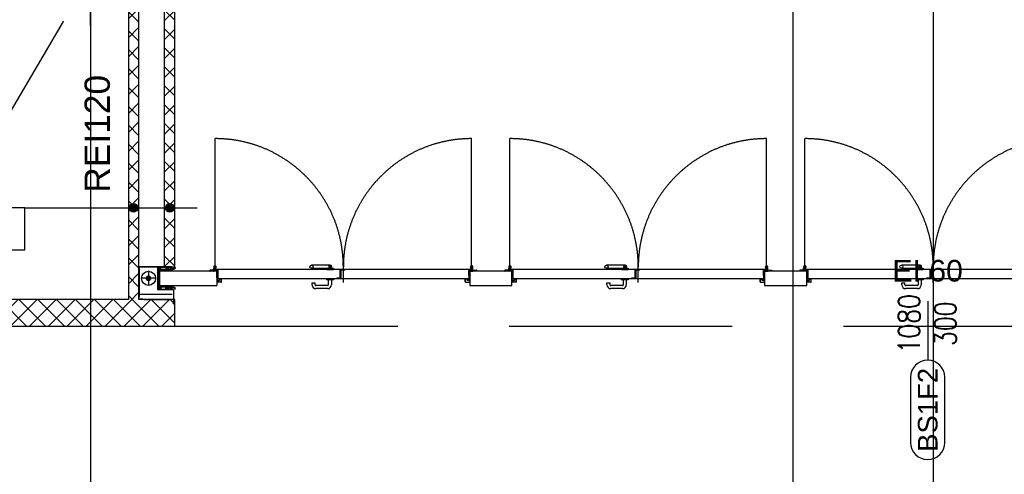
# Model space of a CAD drawing. Header units: centimetres. Extents: x -228435 to 111511, y -89367 to 428125.
# Tile 100 of 216: x -47044 to -40034, y 73505 to 76741. Entities that reach past the tile are written whole.
import ezdxf
from ezdxf.enums import TextEntityAlignment as Align

# ---------------------------------------------------------------- set-up
doc = ezdxf.new("R2010")
doc.units = ezdxf.units.CM
doc.header["$LTSCALE"] = 50
doc.linetypes.add('DASHDOT2', pattern=[12.7, 6.35, -3.175, 0, -3.175])
doc.linetypes.add('HIDDEN', pattern=[9.525, 6.35, -3.175])
doc.layers.get('0').update_dxf_attribs({"color": 8})
for name, color, linetype in [('ARCH_GK', 8, 'Continuous'), ('ARCH_INFO_ETYK_DRZWI', 8, 'Continuous'), ('ARCH_INFO_ODPORNOŚĆ OGNIOWA', 8, 'Continuous'), ('ARCH_INFO_OPISY', 8, 'Continuous'), ('ARCH_INFO_OPISY_PRZEGRODY', 8, 'Continuous'), ('ARCH_INFO_OSIE_IST', 8, 'DASHDOT2'), ('ARCH_MUROWANE', 8, 'Continuous'), ('ARCH_WYKŁADZINA', 8, 'Continuous'), ('ARCH_ŚLUSARKA_DRZWI', 8, 'Continuous'), ('Osie rzutów$0$ARCH_INFO_OSIE_OPISY_IST', 8, 'Continuous')]:
    doc.layers.add(name, color=color, linetype=linetype)
doc.styles.add('Arial', font='ARIAL.TTF')
doc.styles.add('Romans', font='Romans.shx')
doc.dimstyles.new('ISO-25', dxfattribs={"dimtxt": 2.5, "dimasz": 2.5, "dimexe": 1.25, "dimexo": 0.625, "dimtad": 1, "dimtxsty": 'Standard', "dimcen": 2.5, "dimadec": 0, "dimazin": 0, "dimtfac": 1, "dimtmove": 0, "dimatfit": 3, "dimfxl": 0, "dimarcsym": 0})

# ---------------------------------------------------------------- blocks, each defined once
blk = doc.blocks.new('T-drzwi_dół-200')
at = {"layer": 'ARCH_INFO_ETYK_DRZWI'}
blk.add_line((0, 0), (0, -60), dxfattribs=at)
blk.add_lwpolyline([(-17.5, -77.5), (-17.5, -143.7, 1), (17.5, -143.7), (17.5, -77.5, 1)], format="xyb", close=True, dxfattribs=at)
at = {"layer": 'ARCH_INFO_ETYK_DRZWI', "style": 'Romans', "width": 0.8}
for tag, p in [('ADS_DRZWI:SZEROKOŚĆ', (-7.9, -23)), ('ADS_DRZWI:WYSOKOŚĆ', (29, -23))]:
    blk.add_attdef(tag, text='', height=22, rotation=90, dxfattribs=at).set_placement(p, align=Align.CENTER)
at = {"layer": 'ARCH_INFO_ETYK_DRZWI', "color": 1, "style": 'Arial'}
blk.add_attdef('ADS_DRZWI:ODPORNOŚĆ_OGNIOWA', text='', height=22, dxfattribs=at).set_placement((-0.1, 13.3), align=Align.BOTTOM_CENTER)
at = {"layer": 'ARCH_INFO_ETYK_DRZWI', "style": 'Arial'}
blk.add_attdef('ADS_DRZWI:SYMBOL', text='', height=20, rotation=90, dxfattribs=at).set_placement((0, -110.6), align=Align.MIDDLE)
blk = doc.blocks.new('A$C3657154C')
at = {"linetype": 'HIDDEN', "ltscale": 2}
for p, q in [((7548.65, 12071.35), (7548.65, 12162.7)), ((7731.35, 12071.35), (7731.35, 12162.7)), ((7758.65, 12071.35), (7758.65, 12162.7)), ((7941.35, 12071.35), (7941.35, 12162.7)), ((7968.65, 12071.35), (7968.65, 12162.7))]:
    blk.add_line(p, q, dxfattribs=at)
for p, q in [((7494.5, 12071.24), (7494.5, 12050.35)), ((7494.57, 12071.24), (7494.57, 12050.35)), ((7507.89, 12071.35), (7494.61, 12071.35)), ((7507.89, 12071.28), (7494.61, 12071.28)), ((7507.92, 12071.24), (7507.92, 12067.85)), ((7507.92, 12067.85), (7508, 12067.85)), ((7508, 12071.24), (7508, 12067.85)), ((7508, 12055.29), (7508, 12071.21)), ((7508.07, 12071.33), (7508.07, 12055.29)), ((7508.57, 12071.21), (7508.07, 12071.21)), ((7508.07, 12055.41), (7508.07, 12071.21)), ((7517.47, 12071.35), (7508.14, 12071.35)), ((7517.39, 12071.28), (7508.14, 12071.28)), ((7517.39, 12071.28), (7508.14, 12071.28)), ((7508.57, 12071.21), (7509.07, 12071.21)), ((7509.07, 12068.25), (7509.07, 12071.21)), ((7510.07, 12071.21), (7509.07, 12071.21)), ((7509.07, 12069.61), (7509.07, 12070.01)), ((7509.07, 12069.01), (7509.07, 12069.61)), ((7516.55, 12069.61), (7509.07, 12069.61)), ((7509.07, 12068.61), (7509.07, 12069.01)), ((7516.55, 12069.01), (7509.07, 12069.01)), ((7510.07, 12071.21), (7513.57, 12071.21)), ((7510.07, 12071.21), (7510.07, 12070.71)), ((7510.07, 12069.61), (7510.07, 12070.71)), ((7517.39, 12071.28), (7513.47, 12071.28)), ((7513.47, 12071.21), (7513.47, 12071.28)), ((7513.47, 12071.21), (7517.39, 12071.21)), ((7517.57, 12071.21), (7513.57, 12071.21)), ((7513.57, 12070.71), (7513.57, 12071.21)), ((7513.57, 12070.71), (7513.57, 12069.61)), ((7514.82, 12071.21), (7517.39, 12071.21)), ((7515.2, 12069.67), (7515.2, 12069.6)), ((7515.2, 12069.67), (7516.45, 12069.67)), ((7515.2, 12069.6), (7516.45, 12069.6)), ((7516.48, 12069.69), (7517.59, 12071.01)), ((7516.53, 12069.64), (7517.65, 12070.96)), ((7517.57, 12071.21), (7518.07, 12071.21)), ((7518.07, 12069.85), (7518.07, 12071.21)), ((7518.07, 12068.25), (7518.07, 12069.22)), ((7520.09, 12071.08), (7520.51, 12070.65)), ((7545, 12068.25), (7545, 12068.83)), ((7545, 12068.25), (7545.15, 12068.25)), ((7545.15, 12068.25), (7545.15, 12068.83)), ((7549.93, 12069.05), (7545.23, 12069.05)), ((7549.93, 12068.9), (7545.23, 12068.9)), ((7547.75, 12068.5), (7547.75, 12070.45)), ((7547.75, 12069.05), (7547.75, 12068.55)), ((7548.65, 12070.7), (7548, 12070.7)), ((7548, 12068.55), (7548, 12070.4)), ((7550.1, 12068.25), (7548, 12068.25)), ((7548.65, 12070.45), (7548.05, 12070.45)), ((7550.15, 12068.5), (7548.05, 12068.5)), ((7548.19, 12069.39), (7548.87, 12070.48)), ((7550.15, 12069.05), (7548.42, 12069.05)), ((7548.47, 12069.38), (7549.41, 12070.87)), ((7550.15, 12069.3), (7548.51, 12069.3)), ((7640.8, 12069.5), (7548.85, 12069.5)), ((7548.85, 12069.3), (7550.75, 12069.3)), ((7550, 12063.64), (7550, 12068.83)), ((7550.15, 12063.64), (7550.15, 12068.83)), ((7550.15, 12063.82), (7550.15, 12068.2)), ((7550.4, 12063.82), (7550.4, 12068.25)), ((7550.5, 12065.35), (7550.5, 12068.7)), ((7550.75, 12069.3), (7550.75, 12063.2)), ((7550.75, 12065.35), (7550.75, 12068.7)), ((7630.67, 12072.65), (7617.36, 12072.65)), ((7617.36, 12070.4), (7630.65, 12070.4)), ((7628.3, 12070.4), (7632.9, 12070.4)), ((7628.3, 12070.4), (7632.9, 12070.4)), ((7628.3, 12070.4), (7632.9, 12070.4)), ((7628.3, 12070.4), (7632.9, 12070.4)), ((7628.3, 12070.4), (7632.9, 12070.4)), ((7628.4, 12070.4), (7632.9, 12070.4)), ((7628.4, 12069.5), (7632.9, 12069.5)), ((7630.02, 12071.53), (7631.31, 12071.53)), ((7630.2, 12071.98), (7630.65, 12071.98)), ((7630.2, 12071.08), (7630.2, 12071.98)), ((7630.2, 12071.08), (7630.65, 12071.08)), ((7630.2, 12070.88), (7630.65, 12070.88)), ((7630.2, 12070.88), (7630.2, 12070.4)), ((7630.65, 12072.18), (7630.65, 12070.88)), ((7631.1, 12072.17), (7630.65, 12072.17)), ((7631.1, 12072.18), (7631.1, 12070.4)), ((7632.9, 12070.4), (7632.9, 12069.5)), ((7632.9, 12070.4), (7632.9, 12069.5)), ((7632.9, 12070.4), (7632.9, 12069.5)), ((7632.9, 12070.4), (7632.9, 12069.5)), ((7632.9, 12070.4), (7632.9, 12069.5)), ((7632.9, 12070.4), (7632.9, 12069.5)), ((7637.6, 12069.4), (7640.8, 12069.4)), ((7637.6, 12069.4), (7637.6, 12063.4)), ((7637.9, 12069.4), (7637.9, 12069.3)), ((7637.9, 12069.3), (7640.8, 12069.3)), ((7640.8, 12069.1), (7638.5, 12069.1)), ((7638.5, 12063.1), (7638.5, 12069.1)), ((7640.8, 12069.1), (7641.2, 12069.5)), ((7731.15, 12069.5), (7641.2, 12069.5)), ((7731.15, 12069.3), (7729.25, 12069.3)), ((7729.25, 12069.3), (7729.25, 12063.2)), ((7729.25, 12065.35), (7729.25, 12068.7)), ((7729.5, 12065.35), (7729.5, 12068.7)), ((7729.6, 12063.82), (7729.6, 12068.25)), ((7729.85, 12069.3), (7731.49, 12069.3)), ((7729.85, 12069.05), (7731.58, 12069.05)), ((7729.85, 12063.64), (7729.85, 12068.83)), ((7729.85, 12068.5), (7731.95, 12068.5)), ((7729.85, 12063.82), (7729.85, 12068.2)), ((7729.9, 12068.25), (7732, 12068.25)), ((7730, 12063.64), (7730, 12068.83)), ((7730.08, 12069.05), (7734.78, 12069.05)), ((7730.08, 12068.9), (7734.78, 12068.9)), ((7731.53, 12069.38), (7730.59, 12070.87)), ((7731.81, 12069.39), (7731.13, 12070.48)), ((7731.35, 12070.7), (7732, 12070.7)), ((7731.35, 12070.45), (7731.95, 12070.45)), ((7732, 12068.55), (7732, 12070.4)), ((7732.25, 12068.5), (7732.25, 12070.45)), ((7732.25, 12069.05), (7732.25, 12068.55)), ((7734.85, 12068.25), (7734.85, 12068.83)), ((7735, 12068.25), (7734.85, 12068.25)), ((7735, 12068.25), (7735, 12068.83)), ((7755, 12068.25), (7755, 12068.83)), ((7755, 12068.25), (7755.15, 12068.25)), ((7755.15, 12068.25), (7755.15, 12068.83)), ((7759.93, 12069.05), (7755.23, 12069.05)), ((7759.93, 12068.9), (7755.23, 12068.9)), ((7757.75, 12068.5), (7757.75, 12070.45)), ((7757.75, 12069.05), (7757.75, 12068.55)), ((7758.65, 12070.7), (7758, 12070.7)), ((7758, 12068.55), (7758, 12070.4)), ((7760.1, 12068.25), (7758, 12068.25)), ((7758.65, 12070.45), (7758.05, 12070.45)), ((7760.15, 12068.5), (7758.05, 12068.5)), ((7758.19, 12069.39), (7758.87, 12070.48)), ((7760.15, 12069.05), (7758.42, 12069.05)), ((7758.47, 12069.38), (7759.41, 12070.87)), ((7760.15, 12069.3), (7758.51, 12069.3)), ((7850.8, 12069.5), (7758.85, 12069.5)), ((7758.85, 12069.3), (7760.75, 12069.3)), ((7760, 12063.64), (7760, 12068.83)), ((7760.15, 12063.64), (7760.15, 12068.83)), ((7760.15, 12063.82), (7760.15, 12068.2)), ((7760.4, 12063.82), (7760.4, 12068.25)), ((7760.5, 12065.35), (7760.5, 12068.7)), ((7760.75, 12069.3), (7760.75, 12063.2)), ((7760.75, 12065.35), (7760.75, 12068.7)), ((7840.67, 12072.65), (7827.36, 12072.65)), ((7827.36, 12070.4), (7840.65, 12070.4)), ((7838.3, 12070.4), (7842.9, 12070.4)), ((7838.3, 12070.4), (7842.9, 12070.4)), ((7838.3, 12070.4), (7842.9, 12070.4)), ((7838.3, 12070.4), (7842.9, 12070.4)), ((7838.3, 12070.4), (7842.9, 12070.4)), ((7838.4, 12070.4), (7842.9, 12070.4)), ((7838.4, 12069.5), (7842.9, 12069.5)), ((7840.02, 12071.53), (7841.31, 12071.53)), ((7840.2, 12071.98), (7840.65, 12071.98)), ((7840.2, 12071.08), (7840.2, 12071.98)), ((7840.2, 12071.08), (7840.65, 12071.08)), ((7840.2, 12070.88), (7840.65, 12070.88)), ((7840.2, 12070.88), (7840.2, 12070.4)), ((7840.65, 12072.18), (7840.65, 12070.88)), ((7841.1, 12072.17), (7840.65, 12072.17)), ((7841.1, 12072.18), (7841.1, 12070.4)), ((7842.9, 12070.4), (7842.9, 12069.5)), ((7842.9, 12070.4), (7842.9, 12069.5)), ((7842.9, 12070.4), (7842.9, 12069.5)), ((7842.9, 12070.4), (7842.9, 12069.5)), ((7842.9, 12070.4), (7842.9, 12069.5)), ((7842.9, 12070.4), (7842.9, 12069.5)), ((7847.6, 12069.4), (7850.8, 12069.4)), ((7847.6, 12069.4), (7847.6, 12063.4)), ((7847.9, 12069.4), (7847.9, 12069.3)), ((7847.9, 12069.3), (7850.8, 12069.3)), ((7850.8, 12069.1), (7848.5, 12069.1)), ((7848.5, 12063.1), (7848.5, 12069.1)), ((7850.8, 12069.1), (7851.2, 12069.5)), ((7941.15, 12069.5), (7851.2, 12069.5)), ((7941.15, 12069.3), (7939.25, 12069.3)), ((7939.25, 12069.3), (7939.25, 12063.2)), ((7939.25, 12065.35), (7939.25, 12068.7)), ((7939.5, 12065.35), (7939.5, 12068.7)), ((7939.6, 12063.82), (7939.6, 12068.25)), ((7939.85, 12069.3), (7941.49, 12069.3)), ((7939.85, 12069.05), (7941.58, 12069.05)), ((7939.85, 12063.64), (7939.85, 12068.83)), ((7939.85, 12068.5), (7941.95, 12068.5)), ((7939.85, 12063.82), (7939.85, 12068.2)), ((7939.9, 12068.25), (7942, 12068.25)), ((7940, 12063.64), (7940, 12068.83)), ((7940.08, 12069.05), (7944.78, 12069.05)), ((7940.08, 12068.9), (7944.78, 12068.9)), ((7941.53, 12069.38), (7940.59, 12070.87)), ((7941.81, 12069.39), (7941.13, 12070.48)), ((7941.35, 12070.7), (7942, 12070.7)), ((7941.35, 12070.45), (7941.95, 12070.45)), ((7942, 12068.55), (7942, 12070.4)), ((7942.25, 12068.5), (7942.25, 12070.45)), ((7942.25, 12069.05), (7942.25, 12068.55)), ((7944.85, 12068.25), (7944.85, 12068.83)), ((7945, 12068.25), (7944.85, 12068.25)), ((7945, 12068.25), (7945, 12068.83)), ((7965, 12068.25), (7965, 12068.83)), ((7965, 12068.25), (7965.15, 12068.25)), ((7965.15, 12068.25), (7965.15, 12068.83)), ((7969.93, 12069.05), (7965.23, 12069.05)), ((7969.93, 12068.9), (7965.23, 12068.9)), ((7967.75, 12068.5), (7967.75, 12070.45)), ((7967.75, 12069.05), (7967.75, 12068.55)), ((7968.65, 12070.7), (7968, 12070.7)), ((7968, 12068.55), (7968, 12070.4)), ((7970.1, 12068.25), (7968, 12068.25)), ((7968.65, 12070.45), (7968.05, 12070.45)), ((7970.15, 12068.5), (7968.05, 12068.5)), ((7968.19, 12069.39), (7968.87, 12070.48)), ((7970.15, 12069.05), (7968.42, 12069.05)), ((7968.47, 12069.38), (7969.41, 12070.87)), ((7970.15, 12069.3), (7968.51, 12069.3)), ((8060.8, 12069.5), (7968.85, 12069.5)), ((7968.85, 12069.3), (7970.75, 12069.3)), ((7970, 12063.64), (7970, 12068.83)), ((7970.15, 12063.64), (7970.15, 12068.83)), ((7970.15, 12063.82), (7970.15, 12068.2)), ((7970.4, 12063.82), (7970.4, 12068.25)), ((7970.5, 12065.35), (7970.5, 12068.7)), ((7970.75, 12069.3), (7970.75, 12063.2)), ((7970.75, 12065.35), (7970.75, 12068.7)), ((8050.67, 12072.65), (8037.36, 12072.65)), ((8037.36, 12070.4), (8050.65, 12070.4)), ((8048.3, 12070.4), (8052.9, 12070.4)), ((8048.3, 12070.4), (8052.9, 12070.4)), ((8048.3, 12070.4), (8052.9, 12070.4)), ((8048.3, 12070.4), (8052.9, 12070.4)), ((8048.3, 12070.4), (8052.9, 12070.4)), ((8048.4, 12070.4), (8052.9, 12070.4)), ((8048.4, 12069.5), (8052.9, 12069.5)), ((8050.02, 12071.53), (8051.31, 12071.53)), ((8050.2, 12071.98), (8050.65, 12071.98)), ((8050.2, 12071.08), (8050.2, 12071.98)), ((8050.2, 12071.08), (8050.65, 12071.08)), ((8050.2, 12070.88), (8050.65, 12070.88)), ((8050.2, 12070.88), (8050.2, 12070.4)), ((8050.65, 12072.18), (8050.65, 12070.88)), ((8051.1, 12072.17), (8050.65, 12072.17)), ((8051.1, 12072.18), (8051.1, 12070.4)), ((8052.9, 12070.4), (8052.9, 12069.5)), ((8052.9, 12070.4), (8052.9, 12069.5)), ((8052.9, 12070.4), (8052.9, 12069.5)), ((8052.9, 12070.4), (8052.9, 12069.5)), ((8052.9, 12070.4), (8052.9, 12069.5)), ((8052.9, 12070.4), (8052.9, 12069.5)), ((8057.6, 12069.4), (8060.8, 12069.4)), ((8057.6, 12069.4), (8057.6, 12063.4)), ((8057.9, 12069.4), (8057.9, 12069.3)), ((8057.9, 12069.3), (8060.8, 12069.3)), ((8060.8, 12069.1), (8058.5, 12069.1)), ((8058.5, 12063.1), (8058.5, 12069.1)), ((8060.8, 12069.1), (8061.2, 12069.5)), ((8151.15, 12069.5), (8061.2, 12069.5)), ((7502.79, 12063.75), (7499.79, 12063.75)), ((7499.79, 12062.75), (7499.79, 12063.75)), ((7502.79, 12062.75), (7499.79, 12062.75)), ((7502.79, 12062.75), (7502.79, 12063.75)), ((7507.92, 12058.65), (7507.92, 12055.19)), ((7507.92, 12058.65), (7508, 12058.65)), ((7508.07, 12065.15), (7508, 12065.15)), ((7508, 12058.65), (7508, 12055.19)), ((7550.15, 12063.06), (7550.01, 12063.58)), ((7550.1, 12060.68), (7550.1, 12060.9)), ((7550.25, 12060.9), (7550.1, 12060.9)), ((7550.15, 12063.82), (7550.4, 12063.82)), ((7550.29, 12063.1), (7550.15, 12063.62)), ((7550.15, 12061.98), (7550.15, 12063.04)), ((7550.25, 12060.68), (7550.25, 12060.9)), ((7550.3, 12061.98), (7550.3, 12063.04)), ((7552.98, 12060.6), (7550.33, 12060.6)), ((7552.98, 12060.45), (7550.33, 12060.45)), ((7550.38, 12061.9), (7551.68, 12061.9)), ((7550.38, 12061.75), (7551.68, 12061.75)), ((7550.75, 12065.35), (7550.5, 12065.35)), ((7634.9, 12063), (7550.95, 12063)), ((7551.75, 12061.98), (7551.75, 12062.73)), ((7551.9, 12061.98), (7551.9, 12062.73)), ((7551.98, 12062.95), (7552.98, 12062.95)), ((7551.98, 12062.8), (7552.98, 12062.8)), ((7553.05, 12060.68), (7553.05, 12062.73)), ((7553.2, 12060.68), (7553.2, 12062.73)), ((7634.9, 12063), (7635.3, 12063.4)), ((7637.6, 12063.4), (7635.3, 12063.4)), ((7638.2, 12063.2), (7635.3, 12063.2)), ((7638.5, 12063.1), (7635.3, 12063.1)), ((7729.05, 12063), (7635.3, 12063)), ((7638.2, 12063.1), (7638.2, 12063.2)), ((7726.8, 12060.68), (7726.8, 12062.73)), ((7726.95, 12060.68), (7726.95, 12062.73)), ((7728.03, 12062.95), (7727.03, 12062.95)), ((7728.03, 12062.8), (7727.03, 12062.8)), ((7727.03, 12060.6), (7729.68, 12060.6)), ((7727.03, 12060.45), (7729.68, 12060.45)), ((7728.1, 12061.98), (7728.1, 12062.73)), ((7728.25, 12061.98), (7728.25, 12062.73)), ((7729.63, 12061.9), (7728.33, 12061.9)), ((7729.63, 12061.75), (7728.33, 12061.75)), ((7729.25, 12065.35), (7729.5, 12065.35)), ((7729.85, 12063.82), (7729.6, 12063.82)), ((7729.7, 12061.98), (7729.7, 12063.04)), ((7729.71, 12063.1), (7729.85, 12063.62)), ((7729.75, 12060.68), (7729.75, 12060.9)), ((7729.75, 12060.9), (7729.9, 12060.9)), ((7729.85, 12063.06), (7729.99, 12063.58)), ((7729.85, 12061.98), (7729.85, 12063.04)), ((7729.9, 12060.68), (7729.9, 12060.9)), ((7760.15, 12063.06), (7760.01, 12063.58)), ((7760.1, 12060.68), (7760.1, 12060.9)), ((7760.25, 12060.9), (7760.1, 12060.9)), ((7760.15, 12063.82), (7760.4, 12063.82)), ((7760.29, 12063.1), (7760.15, 12063.62)), ((7760.15, 12061.98), (7760.15, 12063.04)), ((7760.25, 12060.68), (7760.25, 12060.9)), ((7760.3, 12061.98), (7760.3, 12063.04)), ((7762.98, 12060.6), (7760.33, 12060.6)), ((7762.98, 12060.45), (7760.33, 12060.45)), ((7760.38, 12061.9), (7761.68, 12061.9)), ((7760.38, 12061.75), (7761.68, 12061.75)), ((7760.75, 12065.35), (7760.5, 12065.35)), ((7844.9, 12063), (7760.95, 12063)), ((7761.75, 12061.98), (7761.75, 12062.73)), ((7761.9, 12061.98), (7761.9, 12062.73)), ((7761.98, 12062.95), (7762.98, 12062.95)), ((7761.98, 12062.8), (7762.98, 12062.8)), ((7763.05, 12060.68), (7763.05, 12062.73)), ((7763.2, 12060.68), (7763.2, 12062.73)), ((7844.9, 12063), (7845.3, 12063.4)), ((7847.6, 12063.4), (7845.3, 12063.4)), ((7848.2, 12063.2), (7845.3, 12063.2)), ((7848.5, 12063.1), (7845.3, 12063.1)), ((7939.05, 12063), (7845.3, 12063)), ((7848.2, 12063.1), (7848.2, 12063.2)), ((7936.8, 12060.68), (7936.8, 12062.73)), ((7936.95, 12060.68), (7936.95, 12062.73)), ((7938.03, 12062.95), (7937.03, 12062.95)), ((7938.03, 12062.8), (7937.03, 12062.8)), ((7937.03, 12060.6), (7939.68, 12060.6)), ((7937.03, 12060.45), (7939.68, 12060.45)), ((7938.1, 12061.98), (7938.1, 12062.73)), ((7938.25, 12061.98), (7938.25, 12062.73)), ((7939.63, 12061.9), (7938.33, 12061.9)), ((7939.63, 12061.75), (7938.33, 12061.75)), ((7939.25, 12065.35), (7939.5, 12065.35)), ((7939.85, 12063.82), (7939.6, 12063.82)), ((7939.7, 12061.98), (7939.7, 12063.04)), ((7939.71, 12063.1), (7939.85, 12063.62)), ((7939.75, 12060.68), (7939.75, 12060.9)), ((7939.75, 12060.9), (7939.9, 12060.9)), ((7939.85, 12063.06), (7939.99, 12063.58)), ((7939.85, 12061.98), (7939.85, 12063.04)), ((7939.9, 12060.68), (7939.9, 12060.9)), ((7970.15, 12063.06), (7970.01, 12063.58)), ((7970.1, 12060.68), (7970.1, 12060.9)), ((7970.25, 12060.9), (7970.1, 12060.9)), ((7970.15, 12063.82), (7970.4, 12063.82)), ((7970.29, 12063.1), (7970.15, 12063.62)), ((7970.15, 12061.98), (7970.15, 12063.04)), ((7970.25, 12060.68), (7970.25, 12060.9)), ((7970.3, 12061.98), (7970.3, 12063.04)), ((7972.98, 12060.6), (7970.33, 12060.6)), ((7972.98, 12060.45), (7970.33, 12060.45)), ((7970.38, 12061.9), (7971.68, 12061.9)), ((7970.38, 12061.75), (7971.68, 12061.75)), ((7970.75, 12065.35), (7970.5, 12065.35)), ((8054.9, 12063), (7970.95, 12063)), ((7971.75, 12061.98), (7971.75, 12062.73)), ((7971.9, 12061.98), (7971.9, 12062.73)), ((7971.98, 12062.95), (7972.98, 12062.95)), ((7971.98, 12062.8), (7972.98, 12062.8)), ((7973.05, 12060.68), (7973.05, 12062.73)), ((7973.2, 12060.68), (7973.2, 12062.73)), ((8054.9, 12063), (8055.3, 12063.4)), ((8057.6, 12063.4), (8055.3, 12063.4)), ((8058.2, 12063.2), (8055.3, 12063.2)), ((8058.5, 12063.1), (8055.3, 12063.1)), ((8149.05, 12063), (8055.3, 12063)), ((8058.2, 12063.1), (8058.2, 12063.2)), ((7494.31, 12048.36), (7494.31, 12052.17)), ((7494.38, 12048.36), (7494.38, 12052.17)), ((7494.39, 12049.4), (7494.39, 12052.17)), ((7494.47, 12049.4), (7494.47, 12052.17)), ((7494.61, 12049.4), (7494.61, 12052.25)), ((7494.61, 12052.25), (7494.68, 12052.25)), ((7494.68, 12049.4), (7494.68, 12052.25)), ((7518.99, 12055.15), (7508.04, 12055.15)), ((7518.99, 12055.08), (7508.04, 12055.08)), ((7508.57, 12055.41), (7508.07, 12055.41)), ((7517.39, 12055.22), (7508.14, 12055.22)), ((7517.47, 12055.15), (7508.14, 12055.15)), ((7508.57, 12055.41), (7509.07, 12055.41)), ((7509.07, 12055.41), (7509.07, 12058.25)), ((7509.07, 12057.61), (7509.07, 12058.01)), ((7516.55, 12057.61), (7509.07, 12057.61)), ((7509.07, 12057.61), (7509.07, 12057.01)), ((7509.47, 12057.61), (7509.07, 12057.61)), ((7516.55, 12057.01), (7509.07, 12057.01)), ((7509.07, 12057.01), (7509.47, 12057.01)), ((7509.07, 12056.61), (7509.07, 12057.01)), ((7510.07, 12055.41), (7509.07, 12055.41)), ((7510.07, 12057.01), (7510.07, 12055.91)), ((7510.07, 12055.41), (7510.07, 12055.91)), ((7510.07, 12055.41), (7513.57, 12055.41)), ((7513.47, 12055.3), (7517.39, 12055.3)), ((7513.47, 12055.3), (7513.47, 12055.23)), ((7517.39, 12055.23), (7513.47, 12055.23)), ((7513.57, 12055.91), (7513.57, 12057.01)), ((7513.57, 12055.91), (7513.57, 12055.41)), ((7517.57, 12055.41), (7513.57, 12055.41)), ((7515.2, 12056.83), (7515.2, 12056.9)), ((7515.2, 12056.9), (7516.45, 12056.9)), ((7515.2, 12056.83), (7516.45, 12056.83)), ((7516.48, 12056.81), (7517.59, 12055.49)), ((7516.53, 12056.86), (7517.65, 12055.54)), ((7517.57, 12055.41), (7518.07, 12055.41)), ((7518.07, 12057.4), (7518.07, 12058.25)), ((7518.07, 12055.41), (7518.07, 12056.77)), ((7519.02, 12055.04), (7519.02, 12045.24)), ((7519.1, 12055.04), (7519.1, 12045.24)), ((7520.14, 12055.49), (7520.09, 12055.55)), ((7520.14, 12055.49), (7520.57, 12055.91)), ((7520.51, 12055.97), (7520.57, 12055.91)), ((7497.31, 12048.33), (7494.42, 12048.33)), ((7497.31, 12048.25), (7494.42, 12048.25)), ((7494.57, 12050.35), (7494.5, 12050.35)), ((7497.31, 12048.25), (7497.31, 12048.33)), ((7498.24, 12048.25), (7516.24, 12048.25)), ((7519, 12047.15), (7518.93, 12047.15)), ((7518.93, 12047.15), (7518.93, 12045.24)), ((7519, 12047.15), (7519, 12045.24))]:
    blk.add_line(p, q)
at = {"ltscale": 23.990969}
for p, q in [((7501.29, 12068.63), (7501.29, 12058.04)), ((7506.61, 12063.25), (7495.95, 12063.25))]:
    blk.add_line(p, q, dxfattribs=at)
at = {"ltscale": 2}
for p, q in [((7509, 12071.21), (7509, 12055.41)), ((7550, 12068.25), (7509, 12068.25)), ((7550, 12068.25), (7550, 12058.25)), ((7730, 12068.25), (7730, 12058.25)), ((7760, 12068.25), (7730, 12068.25)), ((7760, 12068.25), (7747.43, 12068.25)), ((7760, 12058.25), (7760, 12068.25)), ((7970, 12068.25), (7940, 12068.25)), ((7940, 12068.25), (7940, 12058.25)), ((7970, 12068.25), (7956.26, 12068.25)), ((7970, 12058.25), (7970, 12068.25)), ((7509, 12058.25), (7550, 12058.25)), ((7730, 12058.25), (7760, 12058.25)), ((7940, 12058.25), (7970, 12058.25))]:
    blk.add_line(p, q, dxfattribs=at)
at = {"ltscale": 10}
for p, q in [((7514.15, 12070.31), (7516, 12070.31)), ((7515.07, 12069.29), (7515.07, 12071.24)), ((7514.15, 12056.33), (7516, 12056.33)), ((7515.07, 12055.4), (7515.07, 12057.35))]:
    blk.add_line(p, q, dxfattribs=at)
at = {"extrusion": (0, -0.906308, 0.422618)}
for p, q in [((7627.9, 12069.5), (7627.9, 12070.4)), ((7632.9, 12069.5), (7632.9, 12070.3)), ((7837.9, 12069.5), (7837.9, 12070.4)), ((7842.9, 12069.5), (7842.9, 12070.3)), ((8047.9, 12069.5), (8047.9, 12070.4)), ((8052.9, 12069.5), (8052.9, 12070.3))]:
    blk.add_line(p, q, dxfattribs=at)
at = {"ltscale": 0.1}
for p, q in [((7640, 12060.27), (7640, 12071.71)), ((7850, 12060.27), (7850, 12071.71)), ((8060, 12060.27), (8060, 12071.71))]:
    blk.add_line(p, q, dxfattribs=at)
at = {"ltscale": 9.518778}
for p, q in [((7500.66, 12062.75), (7500.66, 12063.75)), ((7501.91, 12062.75), (7501.91, 12063.75))]:
    blk.add_line(p, q, dxfattribs=at)
at = {"extrusion": (0, 0.906308, 0.422618)}
for p, q in [((7617.7, 12060), (7619.9, 12060)), ((7617.7, 12058.6), (7617.7, 12060)), ((7619.9, 12058.6), (7619.9, 12060)), ((7627.9, 12063), (7627.9, 12062.2)), ((7628.4, 12062.2), (7627.9, 12062.2)), ((7632.4, 12062.2), (7628.4, 12062.2)), ((7629.3, 12062.2), (7629.3, 12058.6)), ((7631.5, 12062.2), (7631.5, 12058.6)), ((7632.9, 12062.2), (7632.4, 12062.2)), ((7632.9, 12063), (7632.9, 12062.2)), ((7827.7, 12060), (7829.9, 12060)), ((7827.7, 12058.6), (7827.7, 12060)), ((7829.9, 12058.6), (7829.9, 12060)), ((7837.9, 12063), (7837.9, 12062.2)), ((7838.4, 12062.2), (7837.9, 12062.2)), ((7842.4, 12062.2), (7838.4, 12062.2)), ((7839.3, 12062.2), (7839.3, 12058.6)), ((7841.5, 12062.2), (7841.5, 12058.6)), ((7842.9, 12062.2), (7842.4, 12062.2)), ((7842.9, 12063), (7842.9, 12062.2)), ((8037.7, 12060), (8039.9, 12060)), ((8037.7, 12058.6), (8037.7, 12060)), ((8039.9, 12058.6), (8039.9, 12060)), ((8047.9, 12063), (8047.9, 12062.2)), ((8048.4, 12062.2), (8047.9, 12062.2)), ((8052.4, 12062.2), (8048.4, 12062.2)), ((8049.3, 12062.2), (8049.3, 12058.6)), ((8051.5, 12062.2), (8051.5, 12058.6)), ((8052.9, 12062.2), (8052.4, 12062.2)), ((8052.9, 12063), (8052.9, 12062.2)), ((7628.8, 12058.1), (7620.4, 12058.1)), ((7628.8, 12055.9), (7620.4, 12055.9)), ((7838.8, 12058.1), (7830.4, 12058.1)), ((7838.8, 12055.9), (7830.4, 12055.9)), ((8048.8, 12058.1), (8040.4, 12058.1)), ((8048.8, 12055.9), (8040.4, 12055.9))]:
    blk.add_line(p, q, dxfattribs=at)
at = {"ltscale": 0.3}
blk.add_line((7518.11, 12051.74), (7494.68, 12051.74), dxfattribs=at)
for centre, radius in [((7501.29, 12063.25), 5), ((7515.07, 12070.31), 0.55), ((7548.65, 12071.35), 0.65), ((7617.36, 12071.53), 1.12), ((7731.35, 12071.35), 0.65), ((7758.65, 12071.35), 0.65), ((7827.36, 12071.53), 1.12), ((7941.35, 12071.35), 0.65), ((7968.65, 12071.35), 0.65), ((8037.36, 12071.53), 1.12), ((7501.29, 12063.25), 1.6), ((7515.07, 12056.33), 0.55)]:
    blk.add_circle(centre, radius)
at = {"linetype": 'HIDDEN', "ltscale": 2}
for centre, start, end in [((7548.65, 12071.35), 0, 90), ((7731.35, 12071.35), 90, 180), ((7758.65, 12071.35), 0, 90), ((7941.35, 12071.35), 90, 180), ((7968.65, 12071.35), 0, 90), ((8151.35, 12071.35), 90, 180)]:
    blk.add_arc(centre, 91.35, start, end, dxfattribs=at)
for centre, radius, start, end in [((7494.61, 12071.24), 0.113, 90, 180), ((7494.61, 12071.24), 0.0375, 90, 180), ((7507.89, 12071.24), 0.113, 0, 90), ((7507.89, 12071.24), 0.0375, 0, 90), ((7508.14, 12071.21), 0.14, 90, 180), ((7508.14, 12071.21), 0.07, 90, 180), ((7516.45, 12069.72), 0.045, 270, 320), ((7516.45, 12069.72), 0.115, 270, 320), ((7516.55, 12074.61), 5, 270, 315), ((7516.55, 12074.61), 5.6, 270, 315), ((7517.39, 12071.28), 0.0725, 270, 90), ((7517.39, 12071.28), 0.0025, 270, 90), ((7517.47, 12071.12), 0.235, 320, 90), ((7517.47, 12071.12), 0.165, 320, 90), ((7545.23, 12068.83), 0.225, 90, 180), ((7545.23, 12068.83), 0.075, 90, 180), ((7548.65, 12071.35), 0.9, 270, 226.31047), ((7548, 12070.45), 0.25, 90, 180), ((7548, 12068.5), 0.25, 180, 270), ((7548.05, 12070.4), 0.05, 90, 180), ((7548.05, 12068.55), 0.05, 180, 270), ((7548.42, 12069.3), 0.25, 158.19742, 270), ((7548.51, 12069.35), 0.05, 147.83782, 270), ((7548.85, 12069.4), 0.1, 90, 270), ((7549.93, 12068.83), 0.225, 0, 90), ((7549.93, 12068.83), 0.075, 0, 90), ((7550.1, 12068.2), 0.05, 0, 90), ((7550.15, 12068.7), 0.6, 0, 90), ((7550.15, 12068.7), 0.35, 0, 90), ((7550.15, 12068.25), 0.25, 0, 90), ((7630.67, 12071.53), 1.12, 292.73547, 245.57367), ((7630.65, 12071.53), 0.9, 300, 240), ((7640.8, 12069.4), 0.1, 270, 90), ((7729.85, 12068.7), 0.6, 90, 180), ((7729.85, 12068.7), 0.35, 90, 180), ((7729.85, 12068.25), 0.25, 90, 180), ((7730.08, 12068.83), 0.225, 90, 180), ((7729.9, 12068.2), 0.05, 90, 180), ((7730.08, 12068.83), 0.075, 90, 180), ((7731.35, 12071.35), 0.9, 313.68953, 270), ((7731.15, 12069.4), 0.1, 270, 90), ((7731.49, 12069.35), 0.05, 270, 32.16218), ((7731.58, 12069.3), 0.25, 270, 21.80258), ((7731.95, 12070.4), 0.05, 0, 90), ((7731.95, 12068.55), 0.05, 270, 0), ((7732, 12070.45), 0.25, 0, 90), ((7732, 12068.5), 0.25, 270, 0), ((7734.78, 12068.83), 0.225, 0, 90), ((7734.78, 12068.83), 0.075, 0, 90), ((7755.23, 12068.83), 0.225, 90, 180), ((7755.23, 12068.83), 0.075, 90, 180), ((7758.65, 12071.35), 0.9, 270, 226.31047), ((7758, 12070.45), 0.25, 90, 180), ((7758, 12068.5), 0.25, 180, 270), ((7758.05, 12070.4), 0.05, 90, 180), ((7758.05, 12068.55), 0.05, 180, 270), ((7758.42, 12069.3), 0.25, 158.19742, 270), ((7758.51, 12069.35), 0.05, 147.83782, 270), ((7758.85, 12069.4), 0.1, 90, 270), ((7759.93, 12068.83), 0.225, 0, 90), ((7759.93, 12068.83), 0.075, 0, 90), ((7760.1, 12068.2), 0.05, 0, 90), ((7760.15, 12068.7), 0.6, 0, 90), ((7760.15, 12068.7), 0.35, 0, 90), ((7760.15, 12068.25), 0.25, 0, 90), ((7840.67, 12071.53), 1.12, 292.73547, 245.57367), ((7840.65, 12071.53), 0.9, 300, 240), ((7850.8, 12069.4), 0.1, 270, 90), ((7939.85, 12068.7), 0.6, 90, 180), ((7939.85, 12068.7), 0.35, 90, 180), ((7939.85, 12068.25), 0.25, 90, 180), ((7940.08, 12068.83), 0.225, 90, 180), ((7939.9, 12068.2), 0.05, 90, 180), ((7940.08, 12068.83), 0.075, 90, 180), ((7941.35, 12071.35), 0.9, 313.68953, 270), ((7941.15, 12069.4), 0.1, 270, 90), ((7941.49, 12069.35), 0.05, 270, 32.16218), ((7941.58, 12069.3), 0.25, 270, 21.80258), ((7941.95, 12070.4), 0.05, 0, 90), ((7941.95, 12068.55), 0.05, 270, 0), ((7942, 12070.45), 0.25, 0, 90), ((7942, 12068.5), 0.25, 270, 0), ((7944.78, 12068.83), 0.225, 0, 90), ((7944.78, 12068.83), 0.075, 0, 90), ((7965.23, 12068.83), 0.225, 90, 180), ((7965.23, 12068.83), 0.075, 90, 180), ((7968.65, 12071.35), 0.9, 270, 226.31047), ((7968, 12070.45), 0.25, 90, 180), ((7968, 12068.5), 0.25, 180, 270), ((7968.05, 12070.4), 0.05, 90, 180), ((7968.05, 12068.55), 0.05, 180, 270), ((7968.42, 12069.3), 0.25, 158.19742, 270), ((7968.51, 12069.35), 0.05, 147.83782, 270), ((7968.85, 12069.4), 0.1, 90, 270), ((7969.93, 12068.83), 0.225, 0, 90), ((7969.93, 12068.83), 0.075, 0, 90), ((7970.1, 12068.2), 0.05, 0, 90), ((7970.15, 12068.7), 0.6, 0, 90), ((7970.15, 12068.7), 0.35, 0, 90), ((7970.15, 12068.25), 0.25, 0, 90), ((8050.67, 12071.53), 1.12, 292.73547, 245.57367), ((8050.65, 12071.53), 0.9, 300, 240), ((8060.8, 12069.4), 0.1, 270, 90), ((7550.23, 12063.64), 0.225, 180, 195), ((7550.33, 12060.68), 0.225, 180, 270), ((7550.23, 12063.64), 0.075, 180, 195), ((7550.08, 12063.04), 0.075, 0, 15), ((7550.38, 12061.98), 0.225, 180, 270), ((7550.33, 12060.68), 0.075, 180, 270), ((7550.08, 12063.04), 0.225, 0, 15), ((7550.38, 12061.98), 0.075, 180, 270), ((7550.95, 12063.2), 0.2, 180, 270), ((7551.68, 12061.98), 0.225, 270, 0), ((7551.68, 12061.98), 0.075, 270, 0), ((7551.98, 12062.73), 0.225, 90, 180), ((7551.98, 12062.73), 0.075, 90, 180), ((7552.98, 12062.73), 0.225, 0, 90), ((7552.98, 12062.73), 0.075, 0, 90), ((7552.98, 12060.68), 0.225, 270, 0), ((7552.98, 12060.68), 0.075, 270, 0), ((7635.3, 12063.1), 0.1, 90, 270), ((7727.03, 12062.73), 0.225, 90, 180), ((7727.03, 12060.68), 0.225, 180, 270), ((7727.03, 12062.73), 0.075, 90, 180), ((7727.03, 12060.68), 0.075, 180, 270), ((7728.03, 12062.73), 0.225, 0, 90), ((7728.03, 12062.73), 0.075, 0, 90), ((7728.33, 12061.98), 0.225, 180, 270), ((7728.33, 12061.98), 0.075, 180, 270), ((7729.05, 12063.2), 0.2, 270, 0), ((7729.63, 12061.98), 0.225, 270, 0), ((7729.63, 12061.98), 0.075, 270, 0), ((7729.68, 12060.68), 0.225, 270, 0), ((7729.68, 12060.68), 0.075, 270, 0), ((7729.93, 12063.04), 0.225, 165, 180), ((7729.78, 12063.64), 0.075, 345, 0), ((7729.93, 12063.04), 0.075, 165, 180), ((7729.78, 12063.64), 0.225, 345, 0), ((7760.23, 12063.64), 0.225, 180, 195), ((7760.33, 12060.68), 0.225, 180, 270), ((7760.23, 12063.64), 0.075, 180, 195), ((7760.08, 12063.04), 0.075, 0, 15), ((7760.38, 12061.98), 0.225, 180, 270), ((7760.33, 12060.68), 0.075, 180, 270), ((7760.08, 12063.04), 0.225, 0, 15), ((7760.38, 12061.98), 0.075, 180, 270), ((7760.95, 12063.2), 0.2, 180, 270), ((7761.68, 12061.98), 0.225, 270, 0), ((7761.68, 12061.98), 0.075, 270, 0), ((7761.98, 12062.73), 0.225, 90, 180), ((7761.98, 12062.73), 0.075, 90, 180), ((7762.98, 12062.73), 0.225, 0, 90), ((7762.98, 12062.73), 0.075, 0, 90), ((7762.98, 12060.68), 0.225, 270, 0), ((7762.98, 12060.68), 0.075, 270, 0), ((7845.3, 12063.1), 0.1, 90, 270), ((7937.03, 12062.73), 0.225, 90, 180), ((7937.03, 12060.68), 0.225, 180, 270), ((7937.03, 12062.73), 0.075, 90, 180), ((7937.03, 12060.68), 0.075, 180, 270), ((7938.03, 12062.73), 0.225, 0, 90), ((7938.03, 12062.73), 0.075, 0, 90), ((7938.33, 12061.98), 0.225, 180, 270), ((7938.33, 12061.98), 0.075, 180, 270), ((7939.05, 12063.2), 0.2, 270, 0), ((7939.63, 12061.98), 0.225, 270, 0), ((7939.63, 12061.98), 0.075, 270, 0), ((7939.68, 12060.68), 0.225, 270, 0), ((7939.68, 12060.68), 0.075, 270, 0), ((7939.93, 12063.04), 0.225, 165, 180), ((7939.78, 12063.64), 0.075, 345, 0), ((7939.93, 12063.04), 0.075, 165, 180), ((7939.78, 12063.64), 0.225, 345, 0), ((7970.23, 12063.64), 0.225, 180, 195), ((7970.33, 12060.68), 0.225, 180, 270), ((7970.23, 12063.64), 0.075, 180, 195), ((7970.08, 12063.04), 0.075, 0, 15), ((7970.38, 12061.98), 0.225, 180, 270), ((7970.33, 12060.68), 0.075, 180, 270), ((7970.08, 12063.04), 0.225, 0, 15), ((7970.38, 12061.98), 0.075, 180, 270), ((7970.95, 12063.2), 0.2, 180, 270), ((7971.68, 12061.98), 0.225, 270, 0), ((7971.68, 12061.98), 0.075, 270, 0), ((7971.98, 12062.73), 0.225, 90, 180), ((7971.98, 12062.73), 0.075, 90, 180), ((7972.98, 12062.73), 0.225, 0, 90), ((7972.98, 12062.73), 0.075, 0, 90), ((7972.98, 12060.68), 0.225, 270, 0), ((7972.98, 12060.68), 0.075, 270, 0), ((8055.3, 12063.1), 0.1, 90, 270), ((7494.39, 12052.17), 0.08, 0, 180), ((7494.39, 12052.17), 0.005, 0, 180), ((7508.04, 12055.19), 0.113, 180, 270), ((7508.14, 12055.29), 0.14, 180, 270), ((7508.04, 12055.19), 0.0375, 180, 270), ((7508.14, 12055.29), 0.07, 180, 270), ((7516.45, 12056.79), 0.115, 40, 90), ((7516.45, 12056.79), 0.045, 40, 90), ((7516.55, 12052.01), 5.6, 45, 90), ((7516.55, 12052.01), 5, 45, 90), ((7517.39, 12055.22), 0.0725, 270, 90), ((7517.39, 12055.22), 0.0025, 270, 90), ((7517.47, 12055.38), 0.235, 270, 40), ((7517.47, 12055.38), 0.165, 270, 40), ((7518.99, 12055.04), 0.113, 0, 90), ((7518.99, 12055.04), 0.0375, 0, 90), ((7620.4, 12058.6), 2.7, 180, 270), ((7620.4, 12058.6), 0.5, 180, 270), ((7628.8, 12058.6), 0.5, 270, 0), ((7628.8, 12058.6), 2.7, 270, 0), ((7830.4, 12058.6), 2.7, 180, 270), ((7830.4, 12058.6), 0.5, 180, 270), ((7838.8, 12058.6), 0.5, 270, 0), ((7838.8, 12058.6), 2.7, 270, 0), ((8040.4, 12058.6), 2.7, 180, 270), ((8040.4, 12058.6), 0.5, 180, 270), ((8048.8, 12058.6), 0.5, 270, 0), ((8048.8, 12058.6), 2.7, 270, 0), ((7494.42, 12048.36), 0.113, 180, 270), ((7494.42, 12048.36), 0.0375, 180, 270), ((7494.54, 12049.4), 0.147, 180, 0), ((7494.54, 12049.4), 0.0725, 180, 0), ((7519.01, 12045.24), 0.0875, 180, 0), ((7519.01, 12045.24), 0.0125, 180, 0)]:
    blk.add_arc(centre, radius, start, end)
blk = doc.blocks.new('Osie rzutów')
at = {"layer": 'ARCH_INFO_OSIE_IST', "ltscale": 10}
for p, q in [((7460, 12510), (7460, 4623.26)), ((8060, 12510), (8060, 4623.26)), ((7460, 12170), (7460, 12230))]:
    blk.add_line(p, q, dxfattribs=at)

msp = doc.modelspace()

# ---------------------------------------------------------------- hatches: boundary and pattern name
at = {"layer": 'ARCH_GK', "linetype": 'Continuous', "lineweight": -3}
h = msp.add_hatch(dxfattribs=at)
h.set_pattern_fill('ANSI37', color=256, scale=30, style=0)
h.set_pattern_definition([(45, (-121140, -45000), (-67.35192, 67.35192), []), (135, (-121140, -45000), (-67.35192, -67.35192), [])])
h.paths.add_polyline_path([(-57245, 74750), (-57435, 74560), (-46232.51961, 74560), (-46232.51961, 74692.91667), (-46270.01961, 74750)])
h.paths.add_polyline_path([(-46195.01961, 74750), (-46232.51961, 74692.91667), (-46232.51961, 74560), (-45940, 74560), (-45940, 74750)])
h.paths.add_polyline_path([(-57435, 74560), (-57245, 74750), (-57245, 74800), (-57435, 74800)])
h.paths.add_polyline_path([(-57435, 75750), (-57245, 75750), (-57245, 77030), (-57435, 77030)])
at = {"layer": 'ARCH_INFO_OPISY_PRZEGRODY'}
h = msp.add_hatch(color=256, dxfattribs=at)
edge = h.paths.add_edge_path()
edge.add_arc((-46233.86583, 75402.09733), 31.16375, 0, 360)
h = msp.add_hatch(color=256, dxfattribs=at)
edge = h.paths.add_edge_path()
edge.add_arc((-45976.21845, 75402.09733), 31.16375, 0, 360)
at = {"layer": 'ARCH_MUROWANE', "linetype": 'Continuous', "lineweight": -3}
h = msp.add_hatch(dxfattribs=at)
h.set_pattern_fill('ANSI37', color=256, scale=30, angle=-360, style=0)
h.set_pattern_definition([(45, (-121140, -45000), (-67.35192, 67.35192), []), (135, (-121140, -45000), (-67.35192, -67.35192), [])])
h.paths.add_polyline_path([(-45940, 77365), (-46015, 77240), (-46015, 77212.5), (-46006.66667, 77112.5), (-45940, 77112.5)], flags=0)
h.paths.add_polyline_path([(-45940, 77112.5), (-46006.66667, 77112.5), (-46015, 77012.5), (-46015, 74981), (-45940, 74981)], flags=0)
h = msp.add_hatch(dxfattribs=at)
h.set_pattern_fill('ANSI37', color=256, scale=30, style=0)
h.set_pattern_definition([(45, (-121140, -45000), (-67.35192, 67.35192), []), (135, (-121140, -45000), (-67.35192, -67.35192), [])])
h.paths.add_polyline_path([(-46270.01961, 74750), (-46232.51961, 74692.91667), (-46195.01961, 74750), (-46195.01961, 77012.5), (-46270.01961, 77012.5)], flags=0)

# ---------------------------------------------------------------- linework, layer by layer
at = {"layer": 'ARCH_GK', "linetype": 'Continuous', "lineweight": -3}
for p, q in [((-46270.01961, 74750, 630), (-57245, 74750, 630)), ((-45940, 74750, 630), (-46195.01961, 74750, 630)), ((-45940, 74560, 630), (-45940, 74750, 630)), ((-57435, 74560, 630), (-46232.51961, 74560, 630)), ((-46232.51961, 74560, 630), (-45940, 74560, 630))]:
    msp.add_line(p, q, dxfattribs=at)
at = {"layer": 'ARCH_GK', "linetype": 'HIDDEN', "ltscale": 5, "elevation": 630}
msp.add_lwpolyline([(-45940, 74560), (-35140, 74560)], dxfattribs=at)
at = {"layer": 'ARCH_INFO_OPISY_PRZEGRODY', "elevation": 630}
msp.add_lwpolyline([(-47533.088, 75102.09733), (-47008.088, 75102.09733), (-47008.088, 75402.09733), (-47533.088, 75402.09733), (-47533.088, 75102.09733)], close=True, dxfattribs=at)
msp.add_lwpolyline([(-47008.088, 75402.09733), (-45780.59092, 75402.09733)], dxfattribs=at)
at = {"layer": 'ARCH_INFO_OPISY_PRZEGRODY'}
for centre in [(-46233.86583, 75402.09733, 630), (-45976.21845, 75402.09733, 630)]:
    msp.add_circle(centre, 31.16375, dxfattribs=at)
at = {"layer": 'ARCH_MUROWANE', "linetype": 'Continuous', "lineweight": -3}
for p, q in [((-45940, 74981, 630), (-45940, 77365, 630)), ((-46270.01961, 77012.5, 630), (-46270.01961, 74750, 630)), ((-46195.01961, 74750, 630), (-46195.01961, 77012.5, 630)), ((-46015, 77012.5, 630), (-46015, 74981, 630)), ((-46015, 74981, 630), (-45940, 74981, 630))]:
    msp.add_line(p, q, dxfattribs=at)
at = {"layer": 'ARCH_WYKŁADZINA', "linetype": 'Continuous', "lineweight": -3}
msp.add_line((-41540, 82100, 630), (-41540, 68500, 630), dxfattribs=at)

# ---------------------------------------------------------------- block references
at = {"layer": 'ARCH_INFO_ETYK_DRZWI', "linetype": 'Continuous', "lineweight": -3, "xscale": 7, "yscale": 7, "zscale": 7}
msp.add_blockref('T-drzwi_dół-200', (-40579.12725, 74737.67126, 630), dxfattribs=at).add_auto_attribs({'ADS_DRZWI:ODPORNOŚĆ_OGNIOWA': 'EI 60', 'ADS_DRZWI:WYSOKOŚĆ': '300', 'ADS_DRZWI:SZEROKOŚĆ': '1080', 'ADS_DRZWI:SYMBOL': 'BS1F2'})
at = {"layer": 'ARCH_ŚLUSARKA_DRZWI', "xscale": 10, "yscale": 10, "zscale": 10}
msp.add_blockref('A$C3657154C', (-121140, -45732.5, 630), dxfattribs=at)
at = {"layer": 'Osie rzutów$0$ARCH_INFO_OSIE_OPISY_IST', "xscale": 10, "yscale": 10, "zscale": 10}
msp.add_blockref('Osie rzutów', (-121140, -45000, 630), dxfattribs=at)

# ---------------------------------------------------------------- texts
at = {"layer": 'ARCH_INFO_ODPORNOŚĆ OGNIOWA', "insert": (-46641.30185, 75928.78557, 630), "char_height": 180, "width": 533.3252474, "attachment_point": 5, "rotation": 90, "style": 'Arial'}
msp.add_mtext('\\PREI120', dxfattribs=at)

# ---------------------------------------------------------------- leaders
at = {"layer": 'ARCH_INFO_OPISY'}
msp.add_leader([(-46734.45971, 76727.52942, 630), (-47169.38232, 75987.56639, 630), (-48840.6277, 75987.56639, 630)], dimstyle='ISO-25', override={"dimscale": 5, "dimasz": 2, "dimtad": 0, "dimldrblk": 'Dot'}, dxfattribs=at)

doc.saveas('drawing.dxf')
